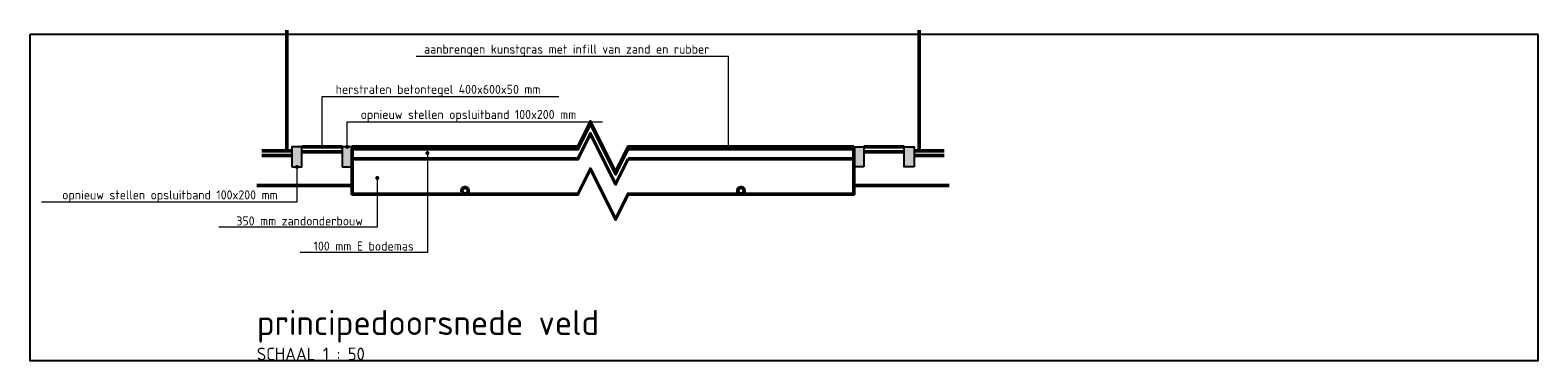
# Model space of a CAD drawing. Extents: x 102885 to 117860, y 477476 to 480770.
# Tile 4 of 7: x 105303.26 to 105318.28, y 478518.44 to 478521.73. Entities that reach past the tile are written whole.
import ezdxf
from ezdxf import colors
from ezdxf.entities.mleader import LeaderData, LeaderLine
from ezdxf.math import Vec2, Vec3

# ---------------------------------------------------------------- set-up
doc = ezdxf.new("R2010")
doc.units = 0
doc.header["$LTSCALE"] = 0.5
doc.linetypes.add('RI-DRAINAGE', pattern=[19.2, 6, -1.8, 1.8, -1.8, 2.4, -1.8, 1.8, -1.8])
for name, color, linetype, lineweight in [('N-WE-GR-SPORTVELD_KUNSTGRAS-GD', 90, 'Continuous', 50), ('N-WE-GW-GROND_ZAND_DRAINEERZAND-GD', 7, 'Continuous', 50), ('N-WE-IE-TERREINAFSCHEIDING_KUNSTMATIG_HEKWERK-GD', 20, 'IE-TERREINAFSCHEIDING-KUNSTMATIG', 50), ('N-WE-RI-DRAINAGE-GD', 90, 'RI-DRAINAGE', 50), ('N-WE-VH-KANTOPSLUITING_OPSLUITBAND-SD', 150, 'Continuous', 25), ('N-WE-VH-VERHARDING_FUNDERING-GD', 7, 'Continuous', 50), ('N-WE-VH-VERHARDING_TEGEL-GD', 252, 'Continuous', 50), ('X-XX-AL-T18', 10, 'Continuous', 18), ('X-XX-AL-VERWIJZING-S', 7, 'Continuous', 25), ('X1-XX-AL-T18', 10, 'Continuous', 18), ('X2-XX-AL-T18', 10, 'Continuous', 18)]:
    doc.layers.add(name, color=color, linetype=linetype, lineweight=lineweight)
doc.layers.add('X-XX-AL-HULPLIJN-GD', color=7, linetype='Continuous', lineweight=25, plot=False)
doc.styles.add('NLCS-ISO', font='NLCS-ISO.ttf')
doc.styles.add('NLCS-ISO-M50-T18', font='NLCS-ISO.ttf', dxfattribs={"height": 0.09})
doc.linetypes.add('IE-TERREINAFSCHEIDING-KUNSTMATIG', pattern='A,4,[82,NLCS.shx,S=0.75,R=90,X=0,Y=0],4,-2', length=10)

# ---------------------------------------------------------------- blocks, each defined once
blk = doc.blocks.new('N-SVH-KANTOPSLUITING_OPSLUITBAND_100X200-D')
blk.add_hatch(color=8).paths.add_polyline_path([(-0.1, -0.2), (0, -0.2), (0, 0), (-0.1, 0)])
at = {"flags": 128}
blk.add_lwpolyline([(-0.1, -0.2), (0, -0.2), (0, 0), (-0.1, 0)], close=True, dxfattribs=at)
blk = doc.blocks.new('_Dot')
at = {"color": 0, "linetype": 'ByBlock', "lineweight": -2}
blk.add_line((-0.5, 0), (-1, 0), dxfattribs=at)
at = {"color": 0, "linetype": 'ByBlock', "const_width": 0.5}
blk.add_lwpolyline([(-0.25, 0, 1), (0.25, 0, 1)], format="xyb", close=True, dxfattribs=at)
blk = doc.blocks.new('SAL-VERWIJZING_ONDERSCHRIFT-SO')
at = {"linetype": 'Continuous', "style": 'NLCS-ISO'}
blk.add_text('SCHAAL 1 :', height=2.5, dxfattribs=at).set_placement((0, -3.75))
at = {"style": 'NLCS-ISO'}
for tag, p, height in [('OMSCHRIJVING', (0, 1.25), 5), ('SCHAAL', (18.15, -3.75), 2.5)]:
    blk.add_attdef(tag, p, '', height=height, dxfattribs=at)

msp = doc.modelspace()

# ---------------------------------------------------------------- linework, layer by layer
at = {"layer": 'N-WE-GR-SPORTVELD_KUNSTGRAS-GD', "flags": 128}
msp.add_lwpolyline([(105306.465, 478520.573), (105308.715, 478520.573), (105308.84, 478520.823), (105309.09, 478520.323), (105309.215, 478520.573), (105311.465, 478520.573)], dxfattribs=at)
at = {"layer": 'N-WE-GW-GROND_ZAND_DRAINEERZAND-GD', "flags": 128}
msp.add_lwpolyline([(105309.215, 478520.453), (105309.09, 478520.203), (105308.84, 478520.703), (105308.715, 478520.453), (105306.465, 478520.453), (105306.465, 478520.103), (105308.715, 478520.103), (105308.84, 478520.353), (105309.09, 478519.853), (105309.215, 478520.103), (105311.465, 478520.103), (105311.465, 478520.453)], close=True, dxfattribs=at)
for points in [[(105305.515, 478520.188), (105306.465, 478520.188)], [(105311.465, 478520.188), (105312.415, 478520.188)]]:
    msp.add_lwpolyline(points, dxfattribs=at)
at = {"layer": 'N-WE-IE-TERREINAFSCHEIDING_KUNSTMATIG_HEKWERK-GD', "flags": 128}
for points in [[(105305.815, 478520.533), (105305.815, 478521.733)], [(105312.115, 478520.533), (105312.115, 478521.733)]]:
    msp.add_lwpolyline(points, dxfattribs=at)
at = {"layer": 'N-WE-RI-DRAINAGE-GD'}
for centre in [(105307.59, 478520.136), (105310.34, 478520.136)]:
    msp.add_circle(centre, 0.0325, dxfattribs=at)
at = {"layer": 'N-WE-VH-VERHARDING_FUNDERING-GD', "flags": 128}
msp.add_lwpolyline([(105306.465, 478520.453), (105306.465, 478520.553), (105308.715, 478520.553), (105308.84, 478520.803), (105309.09, 478520.303), (105309.215, 478520.553), (105311.465, 478520.553), (105311.465, 478520.453)], dxfattribs=at)
at = {"layer": 'N-WE-VH-VERHARDING_TEGEL-GD', "flags": 128}
for points in [[(105306.365, 478520.573), (105305.965, 478520.573)], [(105311.565, 478520.573), (105311.965, 478520.573)], [(105305.865, 478520.533), (105305.565, 478520.533)], [(105305.865, 478520.488), (105305.565, 478520.488)], [(105306.365, 478520.523), (105305.965, 478520.523)], [(105311.565, 478520.523), (105311.965, 478520.523)], [(105312.065, 478520.533), (105312.365, 478520.533)], [(105312.065, 478520.488), (105312.365, 478520.488)]]:
    msp.add_lwpolyline(points, dxfattribs=at)
at = {"layer": 'X-XX-AL-HULPLIJN-GD'}
msp.add_lwpolyline([(105303.256, 478521.694), (105318.281, 478521.694), (105318.281, 478518.444), (105303.256, 478518.444)], close=True, dxfattribs=at)

# ---------------------------------------------------------------- block references
at = {"layer": 'N-WE-VH-KANTOPSLUITING_OPSLUITBAND-SD'}
for p in [(105305.965, 478520.573), (105306.465, 478520.573)]:
    msp.add_blockref('N-SVH-KANTOPSLUITING_OPSLUITBAND_100X200-D', p, dxfattribs=at)
at = {"layer": 'N-WE-VH-KANTOPSLUITING_OPSLUITBAND-SD', "xscale": -1}
for p in [(105311.465, 478520.573), (105311.965, 478520.573)]:
    msp.add_blockref('N-SVH-KANTOPSLUITING_OPSLUITBAND_100X200-D', p, dxfattribs=at)
at = {"layer": 'X-XX-AL-VERWIJZING-S', "xscale": 0.05, "yscale": 0.05, "zscale": 0.05}
msp.add_blockref('SAL-VERWIJZING_ONDERSCHRIFT-SO', (105305.515, 478518.638), dxfattribs=at).add_auto_attribs({'OMSCHRIJVING': 'principedoorsnede veld', 'SCHAAL': '50'})

# ---------------------------------------------------------------- leaders
at = {"layer": 'X-XX-AL-T18'}
ml = msp.add_multileader_mtext('Standard', dxfattribs=at)
ml.set_content('herstraten betontegel 400x600x50 mm', color=256, style='NLCS-ISO-M50-T18')
ml.set_leader_properties(color=256, linetype='ByLayer', lineweight=-1)
ml.set_arrow_properties(name='DOT')
ml.build(insert=Vec2(0, 0))
ml.multileader.update_dxf_attribs({"text_left_attachment_type": 5, "text_right_attachment_type": 5, "dogleg_length": 0.09, "arrow_head_size": 0.04})
ctx = ml.context
ctx.base_point, ctx.char_height, ctx.arrow_head_size, ctx.landing_gap_size, ctx.plane_origin = Vec3(105306.255, 478521.073), 0.09, 0.04, 0.045, Vec3(105306.165, 478520.573)
ctx.left_attachment, ctx.right_attachment = 5, 5
notes = []
notes.append((ctx, [(0, (1, 1, 0), (105306.165, 478521.073), (1, 0), 0.09, [(0, [(105306.165, 478520.573)], 0, [])])]))
ctx.mtext.insert, ctx.mtext.flow_direction = Vec3(105306.3, 478521.19), 5
ml = msp.add_multileader_mtext('Standard', dxfattribs=at)
ml.set_content('opnieuw stellen opsluitband 100x200 mm', color=256, style='NLCS-ISO-M50-T18')
ml.set_leader_properties(color=256, linetype='ByLayer', lineweight=-1)
ml.set_arrow_properties(name='DOT')
ml.build(insert=Vec2(0, 0))
ml.multileader.update_dxf_attribs({"text_left_attachment_type": 5, "text_right_attachment_type": 5, "dogleg_length": 0.09, "arrow_head_size": 0.04})
ctx = ml.context
ctx.base_point, ctx.char_height, ctx.arrow_head_size, ctx.landing_gap_size, ctx.plane_origin = Vec3(105306.505, 478520.823), 0.09, 0.04, 0.045, Vec3(105306.415, 478520.573)
ctx.left_attachment, ctx.right_attachment = 5, 5
notes.append((ctx, [(0, (1, 1, 0), (105306.415, 478520.823), (1, 0), 0.09, [(0, [(105306.415, 478520.573)], 0, [])])]))
ctx.mtext.insert, ctx.mtext.flow_direction = Vec3(105306.55, 478520.94), 5
ml = msp.add_multileader_mtext('Standard', dxfattribs=at)
ml.set_content('opnieuw stellen opsluitband 100x200 mm', color=256, style='NLCS-ISO-M50-T18')
ml.set_leader_properties(color=256, linetype='ByLayer', lineweight=-1)
ml.set_arrow_properties(name='DOT')
ml.build(insert=Vec2(0, 0))
ml.multileader.update_dxf_attribs({"text_left_attachment_type": 5, "text_right_attachment_type": 5, "dogleg_length": 0.09, "arrow_head_size": 0.04})
ctx = ml.context
ctx.base_point, ctx.char_height, ctx.arrow_head_size, ctx.landing_gap_size, ctx.plane_origin = Vec3(105303.53, 478520.023), 0.09, 0.04, 0.045, Vec3(105305.915, 478520.573)
ctx.left_attachment, ctx.right_attachment = 5, 5
notes.append((ctx, [(0, (1, 1, 0), (105305.915, 478520.023), (-1, 0), 0.09, [(0, [(105305.915, 478520.373)], 0, [])])]))
ctx.mtext.insert, ctx.mtext.flow_direction = Vec3(105303.575, 478520.14), 5
at = {"layer": 'X1-XX-AL-T18'}
ml = msp.add_multileader_mtext('Standard', dxfattribs=at)
ml.set_content('aanbrengen kunstgras met infill van zand en rubber', color=256, style='NLCS-ISO-M50-T18')
ml.set_leader_properties(color=256, linetype='ByLayer', lineweight=-1)
ml.set_arrow_properties(name='DOT')
ml.build(insert=Vec2(0, 0))
ml.multileader.update_dxf_attribs({"text_left_attachment_type": 5, "text_right_attachment_type": 5, "dogleg_length": 0.09, "arrow_head_size": 0.04})
ctx = ml.context
ctx.base_point, ctx.char_height, ctx.arrow_head_size, ctx.landing_gap_size, ctx.plane_origin = Vec3(105307.137, 478521.473), 0.09, 0.04, 0.045, Vec3(105310.215, 478520.573)
ctx.left_attachment, ctx.right_attachment = 5, 5
notes.append((ctx, [(0, (1, 1, 0), (105310.215, 478521.473), (-1, 0), 0.09, [(0, [(105310.215, 478520.573)], 0, [])])]))
ctx.mtext.insert, ctx.mtext.flow_direction = Vec3(105307.182, 478521.59), 5
at = {"layer": 'X2-XX-AL-T18'}
ml = msp.add_multileader_mtext('Standard', dxfattribs=at)
ml.set_content('100 mm E bodemas', color=256, style='NLCS-ISO-M50-T18')
ml.set_leader_properties(color=256, linetype='ByLayer', lineweight=-1)
ml.set_arrow_properties(name='DOT')
ml.build(insert=Vec2(0, 0))
ml.multileader.update_dxf_attribs({"text_left_attachment_type": 5, "text_right_attachment_type": 5, "dogleg_length": 0.09, "arrow_head_size": 0.04})
ctx = ml.context
ctx.base_point, ctx.char_height, ctx.arrow_head_size, ctx.landing_gap_size, ctx.plane_origin = Vec3(105306.036, 478519.523), 0.09, 0.04, 0.045, Vec3(105307.215, 478520.323)
ctx.left_attachment, ctx.right_attachment = 5, 5
notes.append((ctx, [(0, (1, 1, 0), (105307.215, 478519.523), (-1, 0), 0.09, [(0, [(105307.215, 478520.511)], 0, [])])]))
ctx.mtext.insert, ctx.mtext.flow_direction = Vec3(105306.081, 478519.631), 5
ml = msp.add_multileader_mtext('Standard', dxfattribs=at)
ml.set_content('350 mm zandonderbouw', color=256, style='NLCS-ISO-M50-T18')
ml.set_leader_properties(color=256, linetype='ByLayer', lineweight=-1)
ml.set_arrow_properties(name='DOT')
ml.build(insert=Vec2(0, 0))
ml.multileader.update_dxf_attribs({"text_left_attachment_type": 5, "text_right_attachment_type": 5, "dogleg_length": 0.09, "arrow_head_size": 0.04})
ctx = ml.context
ctx.base_point, ctx.char_height, ctx.arrow_head_size, ctx.landing_gap_size, ctx.plane_origin = Vec3(105305.266, 478519.773), 0.09, 0.04, 0.045, Vec3(105306.715, 478520.573)
ctx.left_attachment, ctx.right_attachment = 5, 5
notes.append((ctx, [(0, (1, 1, 0), (105306.715, 478519.773), (-1, 0), 0.09, [(0, [(105306.715, 478520.263)], 0, [])])]))
ctx.mtext.insert, ctx.mtext.flow_direction = Vec3(105305.311, 478519.881), 5
for ctx, leaders in notes:
    for number, flags, end, landing, length, lines in leaders:
        leader = LeaderData()
        leader.index, (leader.has_last_leader_line, leader.has_dogleg_vector, leader.attachment_direction) = number, flags
        leader.last_leader_point, leader.dogleg_vector, leader.dogleg_length = Vec3(end), Vec3(landing), length
        for number, points, colour, breaks in lines:
            line = LeaderLine()
            line.index, line.vertices, line.color, line.breaks = number, Vec3.list(points), colors.encode_raw_color(colour), breaks
            leader.lines.append(line)
        ctx.leaders.append(leader)

doc.saveas('drawing.dxf')
